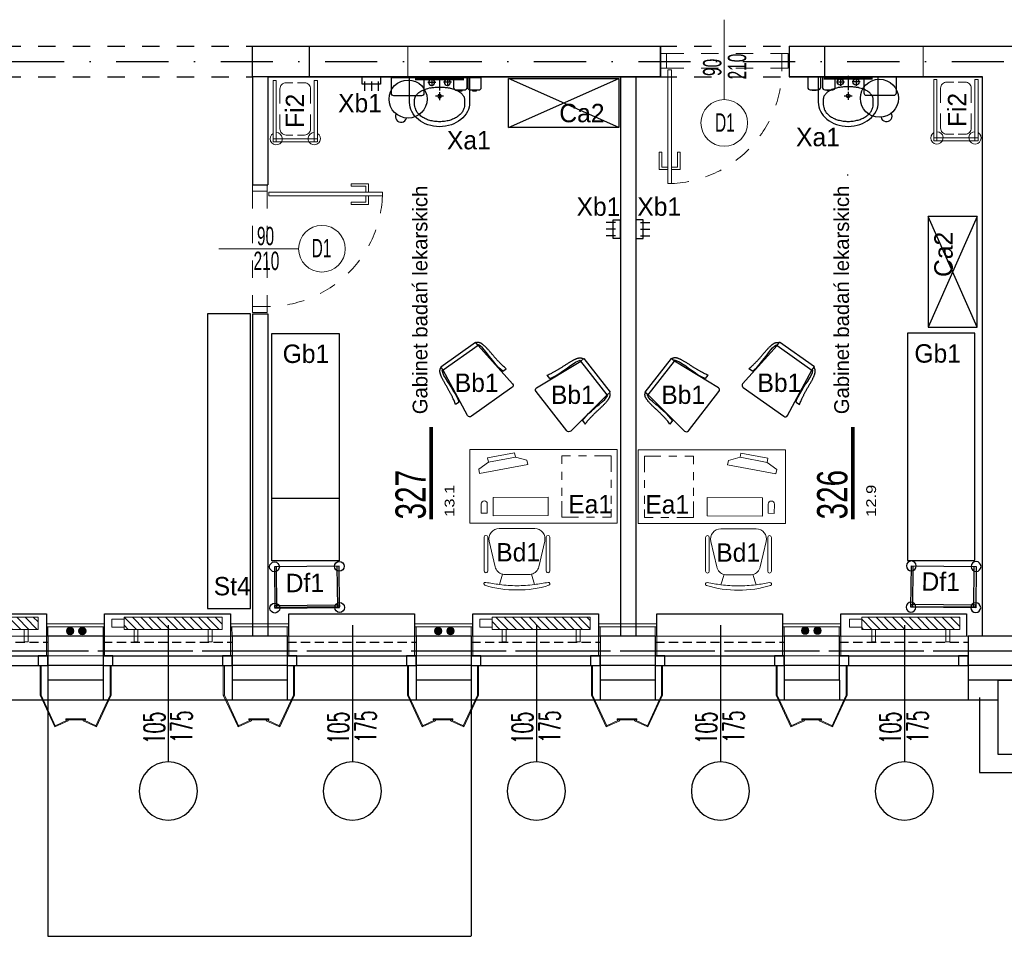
# Model space of a CAD drawing. Header units: millimetres. Extents: x 14495 to 271441, y -21035 to 2232.
# Tile 11 of 227: x 84104 to 84906, y -6971 to -6224. Entities that reach past the tile are written whole.
import ezdxf
from ezdxf.enums import TextEntityAlignment as Align

# ---------------------------------------------------------------- set-up
doc = ezdxf.new("R2010")
doc.units = ezdxf.units.MM
for name, pattern in [('DASHDOT', [1, 0.5, -0.25, 0, -0.25]), ('DASHED', [28.222222, 14.111111, -14.111111]), ('HIDDENX2', [0.75, 0.5, -0.25])]:
    doc.linetypes.add(name, pattern=pattern)
for name, color, linetype in [('-- TECH  SYMBOLE', 1, 'Continuous'), ('-- TECH SYMBOLE NOWE', 1, 'Continuous'), ('-- TECH WYPOSAŻENIE', 2, 'Continuous'), ('_1_cienkie', 251, 'Continuous'), ('_A_widok', 1, 'Continuous'), ('_urządzenia_sanit', 1, 'Continuous'), ('a-bloki-drzwi', 52, 'Continuous'), ('a-cienka', 8, 'Continuous'), ('A-POW-NR', 1, 'Continuous'), ('A_bloki-drzwi', 1, 'Continuous'), ('A_BLOKI_KÓŁKO', 1, 'Continuous'), ('A_BLOKI_OPIS', 1, 'Continuous'), ('a_cienka', 8, 'Continuous'), ('A_cieńsza', 8, 'Continuous'), ('A_grzejniki', 34, 'Continuous'), ('A_L przerywana', 251, 'HIDDENX2'), ('A_Lwidok', 1, 'Continuous'), ('A_okładzina HPL', 37, 'Continuous'), ('A_OSIE', 252, 'DASHDOT'), ('A_PROJEKTOWANE', 3, 'Continuous'), ('A_SC_DZIAlOWE', 4, 'Continuous'), ('TECH Meble', 1, 'Continuous'), ('TECH Sprzęt', 1, 'Continuous'), ('TECH Wyp.drobne', 1, 'Continuous')]:
    doc.layers.add(name, color=color, linetype=linetype)
for name, color, linetype, lineweight in [('0-c.o.-grzejniki', 34, 'Continuous', 9), ('A_L_CIENKA', 251, 'Continuous', 5), ('A_obudowy G-K', 31, 'Continuous', 0), ('A_Stolarka_drzwi', 1, 'Continuous', 9), ('M_drzwi', 1, 'Continuous', 5), ('SAN_Przewody powrotne CO na rzucie', 180, 'Continuous', 40), ('SAN_Przewody zasilające CO na rzucie', 20, 'Continuous', 40), ('TECH Wyp-meble', 1, 'Continuous', 15)]:
    doc.layers.add(name, color=color, linetype=linetype, lineweight=lineweight)
doc.layers.add('A-POW', color=2, linetype='Continuous', plot=False)
doc.styles.add('arial-tab', font='arial.ttf')
doc.styles.add('ARIAL1_2', font='arial.ttf', dxfattribs={"width": 1.2})
doc.styles.add('arialce', font='ARIALN.TTF')
doc.styles.add('cent', font='swissel.ttf')
doc.styles.add('cg', font='GOTHIC.TTF')
doc.styles.add('ROMANS', font='romans', dxfattribs={"width": 0.6})
doc.styles.add('switz721ltexbt', font='swissel.ttf')

# ---------------------------------------------------------------- blocks, each defined once
blk = doc.blocks.new('SSCVCFDSS')
blk.add_line((0, 50.02), (0, 0))
blk.add_circle((0, -19), 19)
at = {"style": 'ROMANS', "text_generation_flag": 4, "width": 0.6}
blk.add_attdef('FD1-8', text='', height=13, rotation=270, dxfattribs=at).set_placement((6.15, 55.19), align=Align.RIGHT)
for tag, p in [('200', (8.16, 25.47)), ('90', (-8.71, 25.47))]:
    blk.add_attdef(tag, text='', height=13, rotation=270, dxfattribs=at).set_placement(p, align=Align.MIDDLE)
blk.add_attdef('AL6C', text='', height=13, dxfattribs=at).set_placement((-0.56, -18.64), align=Align.MIDDLE)
blk = doc.blocks.new('fghsdx')
at = {"lineweight": 0}
for p, q in [((-37.08, -19.4), (-25.08, 6.6)), ((-36.19, -19.4), (-24.35, 6.26)), ((-14.42, 0.8), (-25.41, 5.87)), ((-14.08, 1.53), (-25.08, 6.6)), ((-16.15, 0.8), (0, 0.8)), ((-16.15, 0.8), (-16.15, 0)), ((-16.15, 0), (0, 0)), ((-14.42, 0.8), (-14.08, 1.53)), ((-2.07, 1.53), (8.92, 6.6)), ((-1.73, 0.8), (-2.07, 1.53)), ((-1.73, 0.8), (9.26, 5.87)), ((0, 0.8), (0, 0)), ((20.04, -19.4), (8.2, 6.26)), ((20.92, -19.4), (8.92, 6.6)), ((-37.08, -19.4), (-36.19, -19.4)), ((20.92, -19.4), (20.04, -19.4))]:
    blk.add_line(p, q, dxfattribs=at)
blk = doc.blocks.new('DRZWI Z OSCIEZNICA NIEOKALAJACA 90')
at = {"linetype": 'DASHED'}
for p, q in [((-12, 5), (-12, 99)), ((0, 5), (0, 99))]:
    blk.add_line(p, q, dxfattribs=at)
at = {"ltscale": 0.05}
blk.add_line((-39.5, 52), (25.59, 52), dxfattribs=at)
for points in [[(-12, 99), (-12, 104), (0, 104), (0, 99)], [(93.91, 9.01), (1.43, 9.01), (1.43, 6.01), (93.91, 6.01)], [(-12, 0), (-12, 5), (0, 5), (0, 0)]]:
    blk.add_lwpolyline(points, close=True)
for points in [[(82.48, 9.01), (82.48, 16.01), (68.48, 16.01), (68.48, 14.01), (80.48, 14.01), (80.48, 9.01)], [(82.48, 6.01), (82.48, -0.99), (68.48, -0.99), (68.48, 1.01), (80.48, 1.01), (80.48, 6.01)]]:
    blk.add_lwpolyline(points)
at = {"linetype": 'DASHED'}
blk.add_arc((0, 5), 94, 2.44751, 90, dxfattribs=at)
blk = doc.blocks.new('umywalka')
at = {"layer": '_urządzenia_sanit', "color": 2, "linetype": 'Continuous'}
for p, q in [((331482.45, 871398.51), (331462.04, 871398.51)), ((331462.04, 871398.51), (331462.04, 871349.58)), ((331465.93, 871383.65), (331465.93, 871377.19)), ((331460.8, 871374.04), (331472.71, 871374.04)), ((331462.7, 871380.42), (331469.16, 871380.42)), ((331474.04, 871374.04), (331480.5, 871374.04)), ((331477.27, 871370.82), (331477.27, 871377.27)), ((331462.7, 871367.67), (331469.16, 871367.67)), ((331465.93, 871364.44), (331465.93, 871370.9)), ((331462.04, 871349.58), (331482.45, 871349.58))]:
    blk.add_line(p, q, dxfattribs=at)
for centre, radius in [((331465.93, 871380.42), 2.5), ((331477.27, 871374.04), 1.5), ((331465.93, 871367.67), 2.5)]:
    blk.add_circle(centre, radius, dxfattribs=at)
for centre, radius, start, end in [((331482.45, 871382.64), 15.87, 62.69109, 90), ((331485.96, 871381.56), 14.99, 141.62429, 148.38399), ((331483.43, 871383.56), 11.77, 135.44667, 141.62429), ((331486.24, 871380.79), 15.71, 130.0998, 135.44667), ((331483.15, 871384.46), 10.92, 123.1945, 130.0998), ((331479.37, 871390.23), 4.02, 111.79855, 123.1945), ((331479.17, 871390.73), 3.48, 101.20081, 111.79855), ((331482.2, 871375.47), 19.04, 96.67534, 101.20081), ((331481.63, 871380.31), 14.16, 90.00441, 96.67534), ((331481.63, 871356.57), 37.9, 85.92795, 90.00441), ((331483.49, 871382.66), 11.75, 74.20799, 85.92795), ((331482.48, 871379.1), 15.45, 63.9928, 74.20799), ((331485.42, 871385.12), 8.75, 46.19236, 63.9928), ((331480.31, 871378.49), 20.54, 38.73721, 62.69109), ((331478.68, 871378.1), 18.48, 33.96875, 46.19236), ((331476.95, 871375.8), 24.84, 18.38111, 38.73721), ((331473.33, 871381.32), 2.94, 168.09641, 173.26211), ((331480.91, 871379.72), 10.69, 163.96662, 168.09641), ((331540.18, 871362.69), 72.36, 162.37933, 163.96662), ((331513.86, 871371.05), 44.74, 159.75114, 162.37933), ((331501.13, 871375.75), 31.17, 156.60224, 159.75114), ((331481.83, 871384.1), 10.15, 148.38399, 156.60224), ((331476.09, 871376.35), 21.61, 24.78058, 33.96875), ((331475.72, 871376.18), 22.01, 15.67749, 24.78058), ((331468.42, 871374.13), 29.6, 7.7962, 15.67749), ((331471.67, 871374.04), 30.41, 0, 18.38111), ((331531.1, 871374.44), 61.22, 177.74026, 180.36982), ((331531.1, 871373.65), 61.22, 179.63018, 182.25974), ((331496.08, 871375.82), 26.18, 173.7185, 177.74026), ((331844.52, 871337.47), 376.71, 173.26211, 173.7185), ((331467.78, 871374.04), 30.24, 0, 7.7962), ((331467.78, 871374.04), 30.24, 352.2038, 0), ((331471.67, 871374.04), 30.41, 341.61889, 0), ((331496.08, 871372.27), 26.18, 182.25974, 186.2815), ((331844.52, 871410.62), 376.71, 186.2815, 186.73789), ((331473.33, 871366.77), 2.94, 186.73789, 191.90359), ((331480.91, 871368.37), 10.69, 191.90359, 196.03338), ((331475.72, 871371.91), 22.01, 335.21942, 344.32251), ((331468.42, 871373.96), 29.6, 344.32251, 352.2038), ((331540.18, 871385.4), 72.36, 196.03338, 197.62067), ((331513.86, 871377.04), 44.74, 197.62067, 200.24886), ((331501.13, 871372.34), 31.17, 200.24886, 203.39776), ((331481.83, 871363.99), 10.15, 203.39776, 211.61601), ((331485.96, 871366.53), 14.99, 211.61601, 218.37571), ((331478.68, 871369.99), 18.48, 313.80764, 326.03125), ((331476.09, 871371.74), 21.61, 326.03125, 335.21942), ((331476.95, 871372.29), 24.84, 321.26279, 341.61889), ((331483.43, 871364.53), 11.77, 218.37571, 224.55333), ((331486.24, 871367.3), 15.71, 224.55333, 229.9002), ((331483.15, 871363.63), 10.92, 229.9002, 236.8055), ((331479.37, 871357.86), 4.02, 236.8055, 248.20145), ((331479.17, 871357.36), 3.48, 248.20145, 258.79919), ((331482.2, 871372.62), 19.04, 258.79919, 263.32466), ((331481.63, 871367.78), 14.16, 263.32466, 269.99559), ((331481.63, 871391.52), 37.9, 269.99559, 274.07205), ((331482.45, 871365.45), 15.87, 270, 297.30891), ((331483.49, 871365.43), 11.75, 274.07205, 285.79201), ((331482.48, 871368.99), 15.45, 285.79201, 296.0072), ((331485.42, 871362.97), 8.75, 296.0072, 313.80764), ((331480.31, 871369.6), 20.54, 297.30891, 321.26279)]:
    blk.add_arc(centre, radius, start, end, dxfattribs=at)
blk = doc.blocks.new('mjkk')
at = {"layer": '0-c.o.-grzejniki'}
h = blk.add_hatch(dxfattribs=at)
h.set_pattern_fill('ANSI31', color=256, scale=1.5, angle=-90.01613, style=0)
h.set_pattern_definition([(-135.016127, (-172292.014, 132455.0023), (-3.36664804, 3.36854379), [])])
h.paths.add_polyline_path([(-9.98, -80), (-0.01, -80), (0, 0), (-9.98, 0)])
blk.add_lwpolyline([(-9.98, -80), (-9.98, 0), (0, 0), (-0.01, -80)], close=True, dxfattribs=at)
at = {"layer": '0-c.o.-grzejniki', "ltscale": 2}
for points in [[(10.03, -11.37), (10.03, -8.26), (0.02, -8.26), (0.02, -11.37)], [(10.03, -68.63), (10.03, -71.74), (0.02, -71.74), (0.02, -68.63)], [(-1.75, -80), (-1.75, -90), (-8.23, -90), (-8.23, -80)]]:
    blk.add_lwpolyline(points, close=True, dxfattribs=at)
blk = doc.blocks.new('HJTS')
at = {"color": 8}
blk.add_line((0, 0), (0, 111.34), dxfattribs=at)
at = {"layer": 'A_BLOKI_KÓŁKO', "ltscale": 0.04}
blk.add_circle((0, 135.04), 23.7, dxfattribs=at)
at = {"layer": 'A_BLOKI_OPIS', "style": 'ROMANS'}
for tag, height, width, p in [('O', 20.59, 0.5, (-0.05, 135.67)), ('100', 17.16, 0.6, (-11.49, 86.54)), ('200', 17.16, 0.6, (10.76, 86.54))]:
    blk.add_attdef(tag, text='', height=height, rotation=90, dxfattribs=dict(at, width=width)).set_placement(p, align=Align.MIDDLE)
blk = doc.blocks.new('BIUR_LEK_75-120_monit')
at = {"color": 252, "lineweight": 18}
for p, q in [((72.81, 12.19), (112.13, 19.54)), ((112.13, 19.54), (112.82, 15.88)), ((73.5, 8.53), (72.81, 12.19)), ((82.95, 6.03), (73.5, 8.53)), ((104.9, 10.13), (82.95, 6.03)), ((82.95, 6.03), (104.9, 10.13)), ((112.82, 15.88), (104.9, 10.13)), ((104.9, 10.13), (105.53, 6.76)), ((83.59, 2.65), (82.95, 6.03)), ((105.53, 6.76), (83.59, 2.65))]:
    blk.add_line(p, q, dxfattribs=at)
at = {"color": 2, "linetype": 'Continuous'}
blk.add_lwpolyline([(0, 0), (120, 0), (120, 60), (0, 60)], close=True, dxfattribs=at)
at = {"color": 1, "linetype": 'Continuous', "lineweight": 13, "ltscale": 5}
for points in [[(12, 55), (5, 55), (5, 48.5)], [(25, 55), (18.5, 55)], [(45, 42), (45, 55), (31.5, 55)], [(45, 44), (45, 50.5)], [(5, 44), (5, 37.5)], [(45, 31), (45, 37.5)], [(5, 31), (5, 24.5)], [(45, 18), (45, 24.5)], [(5, 18), (5, 5), (18.5, 5)], [(38, 5), (45, 5), (45, 11.5)], [(25, 5), (31.5, 5)]]:
    blk.add_lwpolyline(points, dxfattribs=at)
at = {"color": 252, "lineweight": 18}
blk.add_lwpolyline([(56.1, 53.72), (101.1, 53.93), (101.17, 38.93), (56.17, 38.72)], close=True, dxfattribs=at)
blk.add_lwpolyline([(110.83, 51.65), (105.83, 51.63), (105.86, 44.13, 0.414214), (108.37, 41.64), (108.37, 41.64, 0.414214), (110.86, 44.16)], format="xyb", close=True, dxfattribs=at)
blk = doc.blocks.new('FOTEL do BIURKA')
at = {"color": 2}
for p, q in [((-14.27, 8.03), (-11.71, -0.26)), ((14.27, 8.03), (11.71, -0.26)), ((0, 0), (-9.66, 0)), ((0, 0), (9.66, 0)), ((-17.78, -6.45), (-22.62, -27.28)), ((17.78, -6.45), (22.62, -27.28)), ((-14.51, -37.5), (0, -37.5)), ((14.51, -37.5), (0, -37.5))]:
    blk.add_line(p, q, dxfattribs=at)
at = {"color": 2, "ltscale": 0.7}
for p, q in [((-26.79, -2.94), (-26.79, -30.47)), ((-23.79, -2.94), (-23.79, -30.47)), ((23.79, -2.94), (23.79, -30.47)), ((26.79, -2.94), (26.79, -30.47))]:
    blk.add_line(p, q, dxfattribs=at)
at = {"color": 2}
for centre, radius, start, end in [((-25.71, 7.51), 1.21, 108.30821, 283.36846), ((-1.1, -70.52), 83.02, 89.23757, 107.51139), ((3.38, -145.12), 154.17, 96.57577, 100.77002), ((0, -91.36), 100.41, 90, 98.0662), ((1.1, -70.52), 83.02, 72.48861, 90.76243), ((0, -91.36), 100.41, 81.9338, 90), ((-3.38, -145.12), 154.17, 79.22998, 83.42423), ((25.71, 7.51), 1.21, 256.63154, 71.69179), ((-9.66, -8.33), 8.33, 90, 103.30317), ((9.66, -8.33), 8.33, 76.69683, 90), ((-9.66, -8.33), 8.33, 104.2415, 166.90676), ((9.66, -8.33), 8.33, 13.09324, 75.7585), ((-14.51, -29.17), 8.33, 166.90676, 270), ((14.51, -29.17), 8.33, 270, 13.09324)]:
    blk.add_arc(centre, radius, start, end, dxfattribs=at)
at = {"color": 2, "ltscale": 0.7}
for centre, start, end in [((-25.29, -2.94), 360, 180), ((-25.29, -2.94), 360, 180), ((25.29, -2.94), 0, 180), ((25.29, -2.94), 0, 180), ((-25.29, -30.47), 180, 360), ((25.29, -30.47), 180, 0)]:
    blk.add_arc(centre, 1.5, start, end, dxfattribs=at)
blk = doc.blocks.new('wózek pod aparat.')
at = {"layer": '-- TECH WYPOSAŻENIE', "color": 1}
for p, q in [((-24.8, 0), (-24.8, 33.6)), ((24.8, 0), (24.8, 33.6))]:
    blk.add_line(p, q, dxfattribs=at)
for points in [[(-26.4, 33.6), (-26.4, 0), (26.4, 0), (26.4, 33.6)], [(-26.4, 0.62), (-26.4, 2.22), (26.4, 2.22), (26.4, 0.62)]]:
    blk.add_lwpolyline(points, close=True, dxfattribs=at)
for centre in [(-26.4, 33.6), (26.4, 33.6), (-26.4, 0), (26.4, 0)]:
    blk.add_circle(centre, 4, dxfattribs=at)
blk = doc.blocks.new('wieszak krótki')
at = {"color": 2, "linetype": 'Continuous'}
for p, q in [((-1.58, 19.5), (-9.16, 19.5)), ((-1.58, 14), (-9.16, 14)), ((-1.58, 8.5), (-9.16, 8.5))]:
    blk.add_line(p, q, dxfattribs=at)
blk.add_lwpolyline([(-3.68, 6.5), (-3.68, 21.5), (2.21, 21.5), (2.21, 6.5)], close=True, dxfattribs=at)
blk = doc.blocks.new('stelaż_do_worków-1')
at = {"color": 1, "lineweight": 0}
for points in [[(0, 15.5), (0, 18), (-50, 18), (-50, 15.5)], [(0, 18), (-2.5, 18), (-2.5, -18), (0, -18)], [(0, -18), (0, -15.5), (-50, -15.5), (-50, -18)]]:
    blk.add_lwpolyline(points, close=True, dxfattribs=at)
at = {"color": 251, "linetype": 'Continuous', "lineweight": 13, "ltscale": 0.5}
for points in [[(-31.2, 12.5), (-43, 12.5, 0.414214), (-48, 7.5), (-48, 1.85)], [(-22.3, 12.5), (-10.5, 12.5, -0.414214), (-5.5, 7.5), (-5.5, 1.85)], [(-48, -1.85), (-48, -7.5, 0.414214), (-43, -12.5), (-31.2, -12.5)], [(-5.5, -1.85), (-5.5, -7.5, -0.414214), (-10.5, -12.5), (-22.3, -12.5)]]:
    blk.add_lwpolyline(points, format="xyb", dxfattribs=at)
at = {"color": 1, "lineweight": 15}
for centre, start, end in [((-2.5, 15.5), 180, 150), ((-2.5, -15.5), 210, 180)]:
    blk.add_arc(centre, 5, start, end, dxfattribs=at)
blk = doc.blocks.new('POW')
at = {"const_width": 5}
blk.add_lwpolyline([(125.3, 0), (0, 0)], dxfattribs=at)
at = {"style": 'switz721ltexbt'}
blk.add_attdef('001', (-1.8, 12.3), '', height=41.2, dxfattribs=at)
blk = doc.blocks.new('krzesło')
at = {"color": 2, "ltscale": 0.1}
for p, q in [((3392.04, -4348.28), (3397.14, -4389.9)), ((3434.79, -4346.03), (3394.29, -4346.03)), ((3431.95, -4389.9), (3437.04, -4348.28)), ((3392.77, -4361.22), (3389.26, -4361.22)), ((3436.3, -4361.22), (3439.81, -4361.22)), ((3431.94, -4389.9), (3397.13, -4389.9)), ((3397.13, -4389.9), (3397.13, -4393.28)), ((3397.13, -4393.28), (3431.94, -4393.28)), ((3431.94, -4389.9), (3431.94, -4393.28))]:
    blk.add_line(p, q, dxfattribs=at)
for points in [[(3389.26, -4361.22), (3389.54, -4362.19), (3389.78, -4363.08), (3389.98, -4363.91), (3390.15, -4364.67), (3390.28, -4365.37), (3390.4, -4366.04), (3390.5, -4366.66), (3390.6, -4367.26), (3390.69, -4367.84), (3390.78, -4368.4), (3390.86, -4368.95), (3390.95, -4369.49), (3391.03, -4370.02), (3391.1, -4370.55), (3391.18, -4371.08), (3391.25, -4371.61), (3391.31, -4372.14), (3391.37, -4372.68), (3391.43, -4373.22), (3391.49, -4373.78), (3391.54, -4374.34), (3391.59, -4374.91), (3391.64, -4375.49), (3391.69, -4376.09), (3391.74, -4376.69), (3391.79, -4377.31), (3391.85, -4377.94), (3391.9, -4378.57), (3391.96, -4379.2), (3392.01, -4379.83), (3392.07, -4380.46), (3392.14, -4381.08), (3392.21, -4381.69), (3392.28, -4382.3), (3392.36, -4382.89), (3392.44, -4383.46), (3392.52, -4384.01), (3392.6, -4384.54), (3392.68, -4385.05), (3392.77, -4385.53), (3392.85, -4385.99), (3392.93, -4386.42), (3393.02, -4386.82), (3393.11, -4387.2), (3393.2, -4387.56), (3393.29, -4387.91), (3393.38, -4388.24), (3393.48, -4388.55), (3393.58, -4388.85), (3393.69, -4389.15), (3393.8, -4389.43), (3393.92, -4389.7), (3394.04, -4389.96), (3394.17, -4390.21), (3394.3, -4390.44), (3394.44, -4390.67), (3394.59, -4390.89), (3394.74, -4391.09), (3394.89, -4391.28), (3395.05, -4391.46), (3395.21, -4391.63), (3395.37, -4391.78), (3395.53, -4391.92), (3395.69, -4392.04), (3395.85, -4392.15), (3396.01, -4392.24), (3396.17, -4392.33), (3396.34, -4392.41), (3396.52, -4392.48), (3396.71, -4392.56), (3396.91, -4392.63), (3397.13, -4392.72)], [(3392.77, -4361.22), (3393.3, -4363.36), (3393.84, -4365.76), (3394.24, -4368.59), (3394.38, -4371.7), (3394.64, -4375.1), (3394.78, -4377.64), (3394.78, -4380.04), (3395.05, -4383.72), (3395.18, -4386.12), (3395.85, -4388.67), (3396.39, -4390.08), (3397.13, -4390.47)], [(3436.3, -4361.22), (3435.77, -4363.36), (3435.23, -4365.76), (3434.83, -4368.59), (3434.69, -4371.7), (3434.43, -4375.1), (3434.29, -4377.64), (3434.29, -4380.04), (3434.02, -4383.72), (3433.89, -4386.12), (3433.22, -4388.67), (3432.68, -4390.08), (3431.94, -4390.47)], [(3439.81, -4361.22), (3439.53, -4362.19), (3439.29, -4363.08), (3439.09, -4363.91), (3438.92, -4364.67), (3438.79, -4365.37), (3438.67, -4366.04), (3438.57, -4366.66), (3438.47, -4367.26), (3438.38, -4367.84), (3438.29, -4368.4), (3438.21, -4368.95), (3438.12, -4369.49), (3438.04, -4370.02), (3437.97, -4370.55), (3437.89, -4371.08), (3437.82, -4371.61), (3437.76, -4372.14), (3437.7, -4372.68), (3437.64, -4373.22), (3437.58, -4373.78), (3437.53, -4374.34), (3437.48, -4374.91), (3437.43, -4375.49), (3437.38, -4376.09), (3437.33, -4376.69), (3437.27, -4377.31), (3437.22, -4377.94), (3437.17, -4378.57), (3437.11, -4379.2), (3437.06, -4379.83), (3436.99, -4380.46), (3436.93, -4381.08), (3436.86, -4381.69), (3436.79, -4382.3), (3436.71, -4382.89), (3436.63, -4383.46), (3436.55, -4384.01), (3436.47, -4384.54), (3436.39, -4385.05), (3436.3, -4385.53), (3436.22, -4385.99), (3436.14, -4386.42), (3436.05, -4386.82), (3435.96, -4387.2), (3435.87, -4387.56), (3435.78, -4387.91), (3435.69, -4388.24), (3435.59, -4388.55), (3435.49, -4388.85), (3435.38, -4389.15), (3435.27, -4389.43), (3435.15, -4389.7), (3435.03, -4389.96), (3434.9, -4390.21), (3434.77, -4390.44), (3434.63, -4390.67), (3434.48, -4390.89), (3434.33, -4391.09), (3434.18, -4391.28), (3434.02, -4391.46), (3433.86, -4391.63), (3433.7, -4391.78), (3433.54, -4391.92), (3433.38, -4392.04), (3433.22, -4392.15), (3433.06, -4392.24), (3432.9, -4392.33), (3432.73, -4392.41), (3432.55, -4392.48), (3432.36, -4392.56), (3432.16, -4392.63), (3431.94, -4392.72)]]:
    blk.add_lwpolyline(points, dxfattribs=at)
for centre, start, end in [((3394.29, -4348.28), 90, 180), ((3434.79, -4348.28), 0, 90)]:
    blk.add_arc(centre, 2.25, start, end, dxfattribs=at)
blk = doc.blocks.new('krzesełko')
at = {"layer": 'TECH Meble'}
blk.add_blockref('krzesło', (-3414.54, 4393.28), dxfattribs=at)

msp = doc.modelspace()

# ---------------------------------------------------------------- hatches: boundary and pattern name
at = {"layer": 'SAN_Przewody powrotne CO na rzucie', "lineweight": 13}
for points in [[(84158.12, -6722.22, 1), (84152.12, -6722.22, 1)], [(84458.12, -6722.22, 1), (84452.12, -6722.22, 1)], [(84757.19, -6721.92, 1), (84751.19, -6721.92, 1)]]:
    msp.add_hatch(color=256, dxfattribs=at).paths.add_polyline_path(points)
at = {"layer": 'SAN_Przewody zasilające CO na rzucie', "lineweight": 13}
for points in [[(84148.12, -6722.22, 1), (84142.12, -6722.22, 1)], [(84448.12, -6722.22, 1), (84442.12, -6722.22, 1)], [(84747.19, -6721.92, 1), (84741.19, -6721.92, 1)]]:
    msp.add_hatch(color=256, dxfattribs=at).paths.add_polyline_path(points)

# ---------------------------------------------------------------- linework, layer by layer
at = {"layer": '-- TECH WYPOSAŻENIE', "color": 1}
for p, q in [((84592.27, -6312.22), (84502.27, -6272.22)), ((84502.27, -6312.22), (84592.27, -6272.22)), ((84884.43, -6474.62), (84844.43, -6384.62)), ((84884.43, -6384.62), (84844.43, -6474.62))]:
    msp.add_line(p, q, dxfattribs=at)
at = {"layer": '_1_cienkie', "linetype": 'DASHED'}
for p, q in [((84006.29, -6245.87), (84293.72, -6245.87)), ((84625.38, -6245.87), (84731.15, -6245.87)), ((84006.29, -6270.87), (84293.72, -6270.87)), ((84625.38, -6270.87), (84731.15, -6270.87))]:
    msp.add_line(p, q, dxfattribs=at)
at = {"layer": '_1_cienkie'}
for p, q in [((84126.93, -6750.87), (84126.93, -6970.87)), ((84471.86, -6750.87), (84471.86, -6970.87)), ((84127.08, -6762.37), (84127.08, -6778.37)), ((84172.08, -6762.37), (84172.08, -6778.37)), ((84277.08, -6762.37), (84277.08, -6778.37)), ((84322.08, -6762.37), (84322.08, -6778.37)), ((84427.08, -6762.37), (84427.08, -6778.37)), ((84472.01, -6762.37), (84472.01, -6778.37)), ((84577.01, -6762.37), (84577.01, -6778.37)), ((84622.01, -6762.37), (84622.01, -6778.37)), ((84727.01, -6762.37), (84727.01, -6778.37)), ((84772.01, -6762.37), (84772.01, -6778.37)), ((84876.93, -6762.37), (84876.93, -6778.37)), ((82411.29, -6778.37), (84901.29, -6778.37)), ((82411.29, -6778.37), (84901.29, -6778.37)), ((84126.93, -6970.87), (84471.69, -6970.87))]:
    msp.add_line(p, q, dxfattribs=at)
msp.add_lwpolyline([(84886.29, -6776.36), (84886.29, -6837.43), (85214.29, -6837.43), (85214.29, -6761.42)], dxfattribs=at)
at = {"layer": '_A_widok'}
for p, q in [((84022.08, -6742.37), (84127.08, -6742.37)), ((84172.08, -6742.37), (84277.08, -6742.37)), ((84322.08, -6742.37), (84427.08, -6742.37)), ((84472.01, -6742.37), (84577.01, -6742.37)), ((84622.01, -6742.37), (84727.01, -6742.37)), ((84771.93, -6742.37), (84876.93, -6742.37))]:
    msp.add_line(p, q, dxfattribs=at)
at = {"layer": 'a-cienka'}
for points in [[(84172.08, -6750.37), (84127.08, -6750.37)], [(84322.01, -6750.37), (84277.01, -6750.37)], [(84472.01, -6750.37), (84427.01, -6750.37)], [(84622.01, -6750.37), (84577.01, -6750.37)], [(84772.01, -6750.37), (84727.01, -6750.37)], [(84921.93, -6750.37), (84876.93, -6750.37)]]:
    msp.add_lwpolyline(points, dxfattribs=at)
at = {"layer": 'A_bloki-drzwi'}
for p, q in [((84022.08, -6742.37), (84127.08, -6742.37)), ((84172.08, -6742.37), (84277.08, -6742.37)), ((84322.08, -6742.37), (84427.08, -6742.37)), ((84472.01, -6742.37), (84577.01, -6742.37)), ((84622.01, -6742.37), (84727.01, -6742.37)), ((84771.93, -6742.37), (84876.93, -6742.37)), ((84022.08, -6750.37), (84127.08, -6750.37)), ((84172.08, -6750.37), (84277.08, -6750.37)), ((84322.08, -6750.37), (84427.08, -6750.37)), ((84472.01, -6750.37), (84577.01, -6750.37)), ((84622.01, -6750.37), (84727.01, -6750.37)), ((84771.93, -6750.37), (84876.93, -6750.37))]:
    msp.add_line(p, q, dxfattribs=at)
for points in [[(84119.21, -6750.37), (84127.08, -6750.37), (84127.08, -6742.37), (84119.21, -6742.37)], [(84172.08, -6750.37), (84179.95, -6750.37), (84179.95, -6742.37), (84172.08, -6742.37)], [(84269.21, -6750.37), (84277.08, -6750.37), (84277.08, -6742.37), (84269.21, -6742.37)], [(84322.08, -6750.37), (84329.95, -6750.37), (84329.95, -6742.37), (84322.08, -6742.37)], [(84419.21, -6750.37), (84427.08, -6750.37), (84427.08, -6742.37), (84419.21, -6742.37)], [(84472.01, -6750.37), (84479.88, -6750.37), (84479.88, -6742.37), (84472.01, -6742.37)], [(84569.14, -6750.37), (84577.01, -6750.37), (84577.01, -6742.37), (84569.14, -6742.37)], [(84622.01, -6750.37), (84629.88, -6750.37), (84629.88, -6742.37), (84622.01, -6742.37)], [(84719.14, -6750.37), (84727.01, -6750.37), (84727.01, -6742.37), (84719.14, -6742.37)], [(84771.93, -6750.37), (84779.8, -6750.37), (84779.8, -6742.37), (84771.93, -6742.37)], [(84869.07, -6750.37), (84876.93, -6750.37), (84876.93, -6742.37), (84869.07, -6742.37)]]:
    msp.add_lwpolyline(points, close=True, dxfattribs=at)
at = {"layer": 'a_cienka', "linetype": 'Continuous', "lineweight": 13}
msp.add_line((84876.93, -6742.37), (82755.8, -6742.37), dxfattribs=at)
at = {"layer": 'A_cieńsza', "linetype": 'Continuous', "lineweight": 13}
for p, q in [((84340.28, -6270.87), (84340.28, -6245.87)), ((84420.28, -6270.87), (84420.28, -6245.87)), ((84760.29, -6270.87), (84760.29, -6245.87)), ((84840.29, -6270.87), (84840.29, -6245.87))]:
    msp.add_line(p, q, dxfattribs=at)
at = {"layer": 'A_L przerywana', "ltscale": 15}
for p, q in [((84022.01, -6731.37), (84127.08, -6731.37)), ((84172.01, -6731.37), (84277.08, -6731.37)), ((84322.01, -6731.37), (84427.08, -6731.37)), ((84472.01, -6731.37), (84577.08, -6731.37)), ((84621.93, -6731.37), (84727.01, -6731.37)), ((84772.01, -6731.37), (84877.08, -6731.37))]:
    msp.add_line(p, q, dxfattribs=at)
at = {"layer": 'A_L_CIENKA'}
for p, q in [((84127.08, -6726.37), (84022.08, -6726.37)), ((84277.08, -6726.37), (84172.08, -6726.37)), ((84427.08, -6726.37), (84322.08, -6726.37)), ((84577.01, -6726.37), (84472.01, -6726.37)), ((84727.01, -6726.37), (84622.01, -6726.37)), ((84876.93, -6726.37), (84771.93, -6726.37))]:
    msp.add_line(p, q, dxfattribs=at)
at = {"layer": 'A_Lwidok'}
for points in [[(84023.31, -6726.37), (84023.31, -6708.33), (84125.81, -6708.33), (84125.81, -6726.37)], [(84173.31, -6726.37), (84173.31, -6708.33), (84275.81, -6708.33), (84275.81, -6726.37)], [(84323.31, -6726.37), (84323.31, -6708.33), (84425.81, -6708.33), (84425.81, -6726.37)], [(84473.24, -6726.37), (84473.24, -6708.33), (84575.74, -6708.33), (84575.74, -6726.37)], [(84623.24, -6726.37), (84623.24, -6708.33), (84725.74, -6708.33), (84725.74, -6726.37)], [(84773.17, -6726.37), (84773.17, -6708.33), (84875.67, -6708.33), (84875.67, -6726.37)]]:
    msp.add_lwpolyline(points, dxfattribs=at)
at = {"layer": 'A_obudowy G-K', "lineweight": 5}
for p, q in [((84125.81, -6716.37), (84125.81, -6742.37)), ((84173.31, -6716.37), (84173.31, -6742.37)), ((84275.81, -6716.37), (84275.81, -6742.37)), ((84323.31, -6716.37), (84323.31, -6742.37)), ((84425.81, -6716.37), (84425.81, -6742.37)), ((84473.31, -6716.37), (84473.31, -6742.37)), ((84575.74, -6716.37), (84575.74, -6742.37)), ((84623.24, -6716.37), (84623.24, -6742.37)), ((84725.74, -6716.37), (84725.74, -6742.37)), ((84773.24, -6716.37), (84773.24, -6742.37))]:
    msp.add_line(p, q, dxfattribs=at)
at = {"layer": 'A_obudowy G-K', "linetype": 'Continuous', "lineweight": 5}
for p, q in [((84127.07, -6718.87), (84127.08, -6726.37)), ((84172.06, -6718.87), (84172.05, -6726.37)), ((84277.07, -6718.87), (84277.08, -6726.37)), ((84322.06, -6718.87), (84322.05, -6726.37)), ((84427.07, -6718.87), (84427.08, -6726.37)), ((84472.06, -6718.87), (84472.05, -6726.37)), ((84576.99, -6718.87), (84577.01, -6726.37)), ((84621.99, -6718.87), (84621.97, -6726.37)), ((84726.99, -6718.87), (84727.01, -6726.37)), ((84771.99, -6718.87), (84771.97, -6726.37))]:
    msp.add_line(p, q, dxfattribs=at)
at = {"layer": 'A_obudowy G-K', "lineweight": 5}
for points in [[(84173.31, -6716.37), (84125.81, -6716.37)], [(84173.31, -6718.87), (84125.82, -6718.87)], [(84323.31, -6716.37), (84275.81, -6716.37)], [(84323.31, -6718.87), (84275.82, -6718.87)], [(84473.31, -6716.37), (84425.81, -6716.37)], [(84473.31, -6718.87), (84425.82, -6718.87)], [(84623.24, -6716.37), (84575.74, -6716.37)], [(84623.24, -6718.87), (84575.74, -6718.87)], [(84773.24, -6716.37), (84725.74, -6716.37)], [(84773.24, -6718.87), (84725.74, -6718.87)]]:
    msp.add_lwpolyline(points, dxfattribs=at)
at = {"layer": 'A_okładzina HPL', "lineweight": 0}
for p, q in [((84120.65, -6774.37), (84120.65, -6750.37)), ((84121.53, -6774.37), (84121.53, -6750.37)), ((84177.77, -6774.37), (84177.77, -6750.37)), ((84178.65, -6774.37), (84178.65, -6750.37)), ((84270, -6774.37), (84270, -6750.37)), ((84270.88, -6774.37), (84270.88, -6750.37)), ((84327.12, -6774.37), (84327.12, -6750.37)), ((84328, -6774.37), (84328, -6750.37)), ((84420, -6774.37), (84420, -6750.37)), ((84420.88, -6774.37), (84420.88, -6750.37)), ((84477.12, -6774.37), (84477.12, -6750.37)), ((84478, -6774.37), (84478, -6750.37)), ((84570, -6774.37), (84570, -6750.37)), ((84570.88, -6774.37), (84570.88, -6750.37)), ((84627.12, -6774.37), (84627.12, -6750.37)), ((84628, -6774.37), (84628, -6750.37)), ((84720.51, -6774.37), (84720.51, -6750.37)), ((84721.39, -6774.37), (84721.39, -6750.37)), ((84777.63, -6774.37), (84777.63, -6750.37)), ((84778.51, -6774.37), (84778.51, -6750.37))]:
    msp.add_line(p, q, dxfattribs=at)
at = {"layer": 'A_OSIE', "ltscale": 85}
for p, q in [((82310.58, -6258.37), (86562.29, -6258.37)), ((82295.57, -6738.37), (86562.29, -6738.37)), ((82670.81, -6738.37), (86562.29, -6738.37))]:
    msp.add_line(p, q, dxfattribs=at)
at = {"layer": 'A_PROJEKTOWANE'}
for p, q in [((84293.72, -6245.87), (84626.15, -6245.87)), ((84293.72, -6270.87), (84293.72, -6245.87)), ((84340.28, -6270.87), (84340.28, -6245.87)), ((84340.28, -6270.87), (84340.28, -6245.87)), ((84626.15, -6270.87), (84626.15, -6245.87)), ((84626.15, -6245.87), (84626.15, -6270.87)), ((84731.15, -6245.87), (84899.79, -6245.87)), ((84731.15, -6245.87), (84913.79, -6245.87)), ((84731.15, -6245.87), (84731.15, -6270.87)), ((84760.29, -6270.87), (84760.29, -6245.87)), ((84760.29, -6270.87), (84760.29, -6245.87)), ((84899.79, -6245.87), (84913.79, -6245.87)), ((84626.15, -6270.87), (84293.72, -6270.87)), ((84306.22, -6270.87), (84626.15, -6270.87)), ((84888.79, -6270.87), (84731.15, -6270.87)), ((84731.15, -6270.87), (84888.79, -6270.87)), ((84888.79, -6726.37), (84888.79, -6270.87)), ((84127.08, -6726.37), (84127.08, -6764.37)), ((84127.08, -6726.37), (84127.08, -6764.37)), ((84172.01, -6726.37), (84172.01, -6764.37)), ((84277.08, -6726.37), (84277.08, -6764.37)), ((84277.08, -6726.37), (84277.08, -6764.37)), ((84322.01, -6726.37), (84322.01, -6764.37)), ((84427.08, -6726.37), (84427.08, -6764.37)), ((84427.08, -6726.37), (84427.08, -6764.37)), ((84472.01, -6726.37), (84472.01, -6762.37)), ((84577.01, -6726.37), (84577.01, -6764.37)), ((84577.01, -6726.37), (84577.01, -6764.37)), ((84621.93, -6726.37), (84621.93, -6764.37)), ((84727.01, -6726.37), (84727.01, -6764.37)), ((84727.01, -6726.37), (84727.01, -6764.37)), ((84771.93, -6726.37), (84771.93, -6762.37)), ((84876.93, -6726.37), (84876.93, -6764.37)), ((84876.93, -6726.37), (84876.93, -6764.37))]:
    msp.add_line(p, q, dxfattribs=at)
for points in [[(84172.08, -6726.37), (84127.08, -6726.37)], [(84322.08, -6726.37), (84277.08, -6726.37)], [(84472.08, -6726.37), (84427.08, -6726.37)], [(84622.01, -6726.37), (84577.01, -6726.37)], [(84772.01, -6726.37), (84727.01, -6726.37)], [(84921.93, -6726.37), (84876.93, -6726.37)], [(84172.08, -6762.37), (84127.08, -6762.37)], [(84172.08, -6762.37), (84127.08, -6762.37)], [(84172.08, -6762.37), (84127.08, -6762.37)], [(84322.08, -6762.37), (84277.08, -6762.37)], [(84322.08, -6762.37), (84277.08, -6762.37)], [(84322.08, -6762.37), (84277.08, -6762.37)], [(84472.01, -6762.37), (84427.08, -6762.37)], [(84472.01, -6762.37), (84427.08, -6762.37)], [(84472.01, -6762.37), (84427.08, -6762.37)], [(84622.01, -6762.37), (84577.01, -6762.37)], [(84622.01, -6762.37), (84577.01, -6762.37)], [(84622.01, -6762.37), (84577.01, -6762.37)], [(84772.01, -6762.37), (84727.01, -6762.37)], [(84772.01, -6762.37), (84727.01, -6762.37)], [(84772.01, -6762.37), (84727.01, -6762.37)], [(84921.93, -6762.37), (84876.93, -6762.37)], [(84921.93, -6762.37), (84876.93, -6762.37)], [(84921.93, -6762.37), (84876.93, -6762.37)], [(84901.29, -6762.43), (84901.29, -6822.43), (84926.29, -6822.43), (84926.29, -6762.43), (84901.29, -6762.43)]]:
    msp.add_lwpolyline(points, dxfattribs=at)
at = {"layer": 'A_SC_DZIAlOWE'}
for p, q in [((84293.72, -6270.87), (84293.72, -6358.87)), ((84293.72, -6270.87), (84293.72, -6358.87)), ((84306.22, -6270.87), (84306.22, -6358.87)), ((84306.22, -6270.87), (84306.22, -6358.87)), ((84593.65, -6270.87), (84593.65, -6726.37)), ((84606.15, -6270.87), (84606.15, -6726.37)), ((84779.13, -6350.87), (84778.36, -6350.87)), ((84293.72, -6358.87), (84306.22, -6358.87)), ((84293.72, -6358.87), (84306.22, -6358.87)), ((84293.79, -6358.87), (84306.22, -6358.87)), ((84293.79, -6358.87), (84306.22, -6358.87)), ((84293.72, -6463.87), (84306.22, -6463.87)), ((84293.72, -6463.87), (84293.72, -6726.37)), ((84293.79, -6463.87), (84306.22, -6463.87)), ((84293.79, -6463.87), (84306.22, -6463.87)), ((84306.22, -6463.87), (84306.22, -6726.37))]:
    msp.add_line(p, q, dxfattribs=at)
at = {"layer": 'SAN_Przewody powrotne CO na rzucie', "lineweight": 13}
for centre in [(84155.12, -6722.22), (84455.12, -6722.22), (84754.19, -6721.92)]:
    msp.add_circle(centre, 3, dxfattribs=at)
at = {"layer": 'SAN_Przewody zasilające CO na rzucie', "lineweight": 13}
for centre in [(84145.12, -6722.22), (84445.12, -6722.22), (84744.19, -6721.92)]:
    msp.add_circle(centre, 3, dxfattribs=at)
at = {"layer": 'TECH Meble', "color": 2}
for points in [[(84502.27, -6272.22), (84592.27, -6272.22), (84592.27, -6312.22), (84502.27, -6312.22)], [(84844.43, -6384.62), (84844.43, -6474.62), (84884.43, -6474.62), (84884.43, -6384.62)]]:
    msp.add_lwpolyline(points, close=True, dxfattribs=at)
at = {"layer": 'TECH Wyp-meble', "color": 1, "lineweight": -3}
msp.add_line((84364.51, -6614.36), (84309.51, -6614.36), dxfattribs=at)
at = {"layer": 'TECH Wyp-meble', "color": 2, "lineweight": -3}
for points in [[(84257.17, -6703.86), (84292.17, -6703.86), (84292.17, -6463.86), (84257.17, -6463.86)], [(84309.51, -6664.96), (84309.51, -6479.96), (84364.51, -6479.96), (84364.51, -6664.96)], [(84882.5, -6664.69), (84882.5, -6479.69), (84827.5, -6479.69), (84827.5, -6664.69)]]:
    msp.add_lwpolyline(points, close=True, dxfattribs=at)
at = {"layer": 'TECH Wyp.drobne', "color": 1}
for points in [[(84431.53, -6286.29), (84409.03, -6286.29, -0.414214), (84407.03, -6284.29), (84407.03, -6271.29), (84433.53, -6271.29), (84433.53, -6284.29, -0.414214)], [(84466.39, -6281.79), (84459.89, -6281.79, -0.414214), (84457.89, -6279.79), (84457.89, -6271.29), (84468.39, -6271.29), (84468.39, -6279.79, -0.414214)], [(84477.97, -6281.79), (84471.47, -6281.79, -0.414214), (84469.47, -6279.79), (84469.47, -6271.29), (84479.97, -6271.29), (84479.97, -6279.79, -0.414214)], [(84748.29, -6281.4), (84754.79, -6281.4, 0.414214), (84756.79, -6279.4), (84756.79, -6270.9), (84746.29, -6270.9), (84746.29, -6279.4, 0.414214)], [(84760.16, -6281.4), (84766.66, -6281.4, 0.414214), (84768.66, -6279.4), (84768.66, -6270.9), (84758.16, -6270.9), (84758.16, -6279.4, 0.414214)], [(84793.95, -6285.9), (84816.45, -6285.9, 0.414214), (84818.45, -6283.9), (84818.45, -6270.9), (84791.95, -6270.9), (84791.95, -6283.9, 0.414214)]]:
    msp.add_lwpolyline(points, format="xyb", close=True, dxfattribs=at)
at = {"layer": 'TECH Wyp.drobne', "color": 1, "const_width": 2}
for points in [[(84426.25, -6272.77), (84466.25, -6272.77)], [(84799.24, -6272.12), (84759.24, -6272.12)]]:
    msp.add_lwpolyline(points, dxfattribs=at)
at = {"layer": 'TECH Wyp.drobne', "color": 1}
for points in [[(84464.69, -6281.79), (84461.59, -6281.79), (84461.59, -6282.34), (84464.69, -6282.34)], [(84476.27, -6281.79), (84473.17, -6281.79), (84473.17, -6282.34), (84476.27, -6282.34)], [(84749.99, -6281.4), (84753.09, -6281.4), (84753.09, -6281.95), (84749.99, -6281.95)], [(84761.86, -6281.4), (84764.96, -6281.4), (84764.96, -6281.95), (84761.86, -6281.95)]]:
    msp.add_lwpolyline(points, close=True, dxfattribs=at)
for centre in [(84420.56, -6288.97), (84804.64, -6288.32)]:
    msp.add_circle(centre, 15.5, dxfattribs=at)
for centre, start, end in [((84414.79, -6303.35), 149.69741, 346.60385), ((84810.4, -6302.71), 193.39615, 30.30259)]:
    msp.add_arc(centre, 4.56, start, end, dxfattribs=at)

# ---------------------------------------------------------------- block references
at = {"layer": '-- TECH WYPOSAŻENIE', "rotation": 89.99720921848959}
msp.add_blockref('wieszak krótki', (84404.65, -6273.08), dxfattribs=at)
at = {"layer": '_urządzenia_sanit', "xscale": -1, "rotation": 89.99999999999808}
msp.add_blockref('umywalka', (955820.29, 325190.63), dxfattribs=at)
at = {"layer": '_urządzenia_sanit', "rotation": 270.0000000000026}
msp.add_blockref('umywalka', (-786594.8, 325190.91), dxfattribs=at)
at = {"layer": 'a-bloki-drzwi'}
ref = msp.add_blockref('HJTS', (84225.17, -6717.52), dxfattribs=dict(at, xscale=-1, rotation=180))
ref.add_attrib('100', '105', dxfattribs={"layer": 'A_BLOKI_OPIS', "extrusion": (0, 0, -1), "height": 17.16, "rotation": 90, "style": 'ROMANS', "text_generation_flag": 4, "width": 0.6}).set_placement((-84213.68, -6801.13), align=Align.MIDDLE)
ref.add_attrib('200', '175', dxfattribs={"layer": 'A_BLOKI_OPIS', "extrusion": (0, 0, -1), "height": 17.16, "rotation": 90, "style": 'ROMANS', "text_generation_flag": 4, "width": 0.6}).set_placement((-84235.93, -6800.15), align=Align.MIDDLE)
ref = msp.add_blockref('HJTS', (84375.17, -6717.52), dxfattribs=dict(at, xscale=-1, rotation=180))
ref.add_attrib('100', '105', dxfattribs={"layer": 'A_BLOKI_OPIS', "extrusion": (0, 0, -1), "height": 17.16, "rotation": 90, "style": 'ROMANS', "text_generation_flag": 4, "width": 0.6}).set_placement((-84363.68, -6801.13), align=Align.MIDDLE)
ref.add_attrib('200', '175', dxfattribs={"layer": 'A_BLOKI_OPIS', "extrusion": (0, 0, -1), "height": 17.16, "rotation": 90, "style": 'ROMANS', "text_generation_flag": 4, "width": 0.6}).set_placement((-84385.93, -6800.15), align=Align.MIDDLE)
ref = msp.add_blockref('HJTS', (84525.1, -6717.52), dxfattribs=dict(at, xscale=-1, rotation=180))
ref.add_attrib('100', '105', dxfattribs={"layer": 'A_BLOKI_OPIS', "extrusion": (0, 0, -1), "height": 17.16, "rotation": 90, "style": 'ROMANS', "text_generation_flag": 4, "width": 0.6}).set_placement((-84513.6, -6801.13), align=Align.MIDDLE)
ref.add_attrib('200', '175', dxfattribs={"layer": 'A_BLOKI_OPIS', "extrusion": (0, 0, -1), "height": 17.16, "rotation": 90, "style": 'ROMANS', "text_generation_flag": 4, "width": 0.6}).set_placement((-84535.86, -6800.15), align=Align.MIDDLE)
ref = msp.add_blockref('HJTS', (84675.1, -6717.52), dxfattribs=dict(at, xscale=-1, rotation=180))
ref.add_attrib('100', '105', dxfattribs={"layer": 'A_BLOKI_OPIS', "extrusion": (0, 0, -1), "height": 17.16, "rotation": 90, "style": 'ROMANS', "text_generation_flag": 4, "width": 0.6}).set_placement((-84663.6, -6801.13), align=Align.MIDDLE)
ref.add_attrib('200', '175', dxfattribs={"layer": 'A_BLOKI_OPIS', "extrusion": (0, 0, -1), "height": 17.16, "rotation": 90, "style": 'ROMANS', "text_generation_flag": 4, "width": 0.6}).set_placement((-84685.86, -6800.15), align=Align.MIDDLE)
ref = msp.add_blockref('HJTS', (84825.02, -6717.52), dxfattribs=dict(at, xscale=-1, rotation=180))
ref.add_attrib('100', '105', dxfattribs={"layer": 'A_BLOKI_OPIS', "extrusion": (0, 0, -1), "height": 17.16, "rotation": 90, "style": 'ROMANS', "text_generation_flag": 4, "width": 0.6}).set_placement((-84813.53, -6801.13), align=Align.MIDDLE)
ref.add_attrib('200', '175', dxfattribs={"layer": 'A_BLOKI_OPIS', "extrusion": (0, 0, -1), "height": 17.16, "rotation": 90, "style": 'ROMANS', "text_generation_flag": 4, "width": 0.6}).set_placement((-84835.79, -6800.15), align=Align.MIDDLE)
at = {"layer": 'A-POW-NR'}
ref = msp.add_blockref('POW', (84439.51, -6631.32), dxfattribs=dict(at, xscale=0.6, yscale=0.6, zscale=0.6, rotation=90))
ref.add_attrib('88,88', '13.1', dxfattribs={"layer": 'A-POW', "height": 8, "rotation": 90, "style": 'ARIAL1_2', "width": 1.2}).set_placement((84458.36, -6603.1), align=Align.RIGHT)
ref.add_attrib('POKOJ', 'Gabinet badań lekarskich', (84436.3, -6545.65), dxfattribs={"layer": 'A-POW', "height": 12, "rotation": 90, "style": 'arialce', "width": 1.2})
ref.add_attrib('001', '327', (84434.99, -6631.32), dxfattribs={"layer": '0', "height": 24.71, "rotation": 90, "style": 'switz721ltexbt', "width": 0.7})
ref = msp.add_blockref('POW', (84783.08, -6631.31), dxfattribs=dict(at, xscale=0.6, yscale=0.6, zscale=0.6, rotation=90))
ref.add_attrib('88,88', '12.9', dxfattribs={"layer": 'A-POW', "height": 8, "rotation": 90, "style": 'ARIAL1_2', "width": 1.2}).set_placement((84801.93, -6603.09), align=Align.RIGHT)
ref.add_attrib('POKOJ', 'Gabinet badań lekarskich', (84779.87, -6545.63), dxfattribs={"layer": 'A-POW', "height": 12, "rotation": 90, "style": 'arialce', "width": 1.2})
ref.add_attrib('001', '326', (84778.57, -6631.31), dxfattribs={"layer": '0', "height": 24.71, "rotation": 90, "style": 'switz721ltexbt', "width": 0.7})
at = {"layer": 'A_grzejniki', "linetype": 'Continuous', "lineweight": 13, "rotation": 270}
for p in [(84119.1, -6720.87), (84269.1, -6720.87), (84569.03, -6720.87), (84870.22, -6720.87)]:
    msp.add_blockref('mjkk', p, dxfattribs=at)
at = {"layer": 'A_L_CIENKA', "linetype": 'Continuous', "lineweight": 13, "xscale": -1}
for p, rotation in [((84461.41, -6497.02), 215.2768133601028), ((84574.62, -6513.98), 128.0717687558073)]:
    msp.add_blockref('krzesełko', p, dxfattribs=dict(at, rotation=rotation))
at = {"layer": 'A_L_CIENKA', "linetype": 'Continuous', "lineweight": 13}
for p, rotation in [((84737.44, -6497.02), 144.7231866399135), ((84624.24, -6513.98), 231.9282312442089)]:
    msp.add_blockref('krzesełko', p, dxfattribs=dict(at, rotation=rotation))
at = {"layer": 'A_okładzina HPL', "lineweight": 0, "xscale": -1, "rotation": 180}
for p in [(84157.73, -6793.77), (84307.08, -6793.77), (84457.08, -6793.77), (84607.08, -6793.77), (84757.58, -6793.77)]:
    msp.add_blockref('fghsdx', p, dxfattribs=at)
at = {"layer": 'A_Stolarka_drzwi', "rotation": 270.0000000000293}
msp.add_blockref('DRZWI Z OSCIEZNICA NIEOKALAJACA 90', (84626.24, -6263.81), dxfattribs=at)
at = {"layer": 'A_Stolarka_drzwi', "xscale": -1, "rotation": 180}
msp.add_blockref('DRZWI Z OSCIEZNICA NIEOKALAJACA 90', (84305.79, -6358.87), dxfattribs=at)
at = {"layer": 'M_drzwi'}
ref = msp.add_blockref('SSCVCFDSS', (84678.24, -6289.39), dxfattribs=dict(at, xscale=-1, rotation=359.9999999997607))
ref.add_attrib('90', '210', dxfattribs={"layer": '0', "height": 15, "rotation": 270, "style": 'cent', "text_generation_flag": 6, "width": 0.6}).set_placement((84688.62, -6262.42), align=Align.MIDDLE)
ref.add_attrib('200', '90', dxfattribs={"layer": '0', "height": 15, "rotation": 270, "style": 'cent', "text_generation_flag": 6, "width": 0.6}).set_placement((84668.4, -6263.17), align=Align.MIDDLE)
ref.add_attrib('AL6C', 'D1', dxfattribs={"layer": '0', "height": 15, "style": 'arial-tab', "width": 0.6}).set_placement((84678.79, -6308.04), align=Align.MIDDLE)
ref = msp.add_blockref('SSCVCFDSS', (84331.38, -6410.87), dxfattribs=dict(at, xscale=-1, rotation=90))
ref.add_attrib('90', '90', dxfattribs={"layer": '0', "height": 15, "style": 'cent', "width": 0.6}).set_placement((84304.4, -6400.49), align=Align.MIDDLE)
ref.add_attrib('200', '210', dxfattribs={"layer": '0', "height": 15, "style": 'cent', "width": 0.6}).set_placement((84305.15, -6420.71), align=Align.MIDDLE)
ref.add_attrib('AL6C', 'D1', dxfattribs={"layer": '0', "height": 15, "style": 'arial-tab', "width": 0.6}).set_placement((84350.02, -6410.32), align=Align.MIDDLE)
at = {"layer": 'TECH Sprzęt', "xscale": -1}
for name, p, rotation in [('stelaż_do_worków-1', (84328.63, -6323.73), 89.99999999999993), ('wieszak krótki', (84608.47, -6408.91), 359.9999610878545), ('wózek pod aparat.', (84856.78, -6703.02), 359.4901927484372)]:
    msp.add_blockref(name, p, dxfattribs=dict(at, rotation=rotation))
at = {"layer": 'TECH Sprzęt'}
for name, p, rotation in [('stelaż_do_worków-1', (84867.04, -6323.08), 270.0000000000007), ('wieszak krótki', (84591.25, -6408.91), 3.891214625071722e-05), ('wózek pod aparat.', (84338.39, -6703.32), 0.5098072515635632)]:
    msp.add_blockref(name, p, dxfattribs=dict(at, rotation=rotation))
at = {"layer": 'TECH Wyp-meble', "color": 1, "lineweight": -3}
for name, p, rotation in [('BIUR_LEK_75-120_monit', (84590.95, -6574.5), 179.9999988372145), ('FOTEL do BIURKA', (84689.82, -6676.47), 180.000001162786)]:
    msp.add_blockref(name, p, dxfattribs=dict(at, rotation=rotation))
at = {"layer": 'TECH Wyp-meble', "color": 1, "lineweight": -3, "xscale": -1}
for name, p, rotation in [('BIUR_LEK_75-120_monit', (84608.17, -6574.72), 180.0000011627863), ('FOTEL do BIURKA', (84509.3, -6676.26), 179.9999988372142)]:
    msp.add_blockref(name, p, dxfattribs=dict(at, rotation=rotation))

# ---------------------------------------------------------------- texts
at = {"layer": '-- TECH  SYMBOLE', "color": 1, "style": 'cg'}
for s, rotation, p in [('Fi2', 90, (84335.88, -6312.45)), ('Xb1', 0.05754, (84363.55, -6299.76)), ('Fi2', 90, (84875.45, -6311.81)), ('Xa1', 359.94246, (84736.74, -6327.34)), ('Xa1', 0.05754, (84452.24, -6329.92)), ('Xb1', 359.94246, (84557.86, -6384.03)), ('Xb1', 0.05754, (84607.4, -6384.05)), ('Ca2', 90, (84864.36, -6433.85)), ('Bb1', 360, (84458.65, -6527.49)), ('Bb1', 0, (84705.29, -6527.49)), ('Bb1', 360, (84537.02, -6537.25)), ('Bb1', 0, (84626.92, -6537.25)), ('Df1', 0.50981, (84320.9, -6690.66)), ('Df1', 359.49019, (84838.9, -6689.37))]:
    msp.add_text(s, height=15, rotation=rotation, dxfattribs=at).set_placement(p)
for s, p in [('Ca2', (84543.84, -6307.83)), ('Gb1', (84318.39, -6503.89)), ('Gb1', (84833.16, -6503.63)), ('Ea1', (84551.12, -6626.35)), ('Ea1', (84613.89, -6626.57)), ('Bd1', (84492.43, -6665.58)), ('Bd1', (84671.71, -6665.8))]:
    msp.add_text(s, height=15, dxfattribs=at).set_placement(p)
at = {"layer": '-- TECH SYMBOLE NOWE', "color": 1, "style": 'cg'}
msp.add_text('St4', height=15, dxfattribs=at).set_placement((84262.19, -6693.18))

doc.saveas('drawing.dxf')
